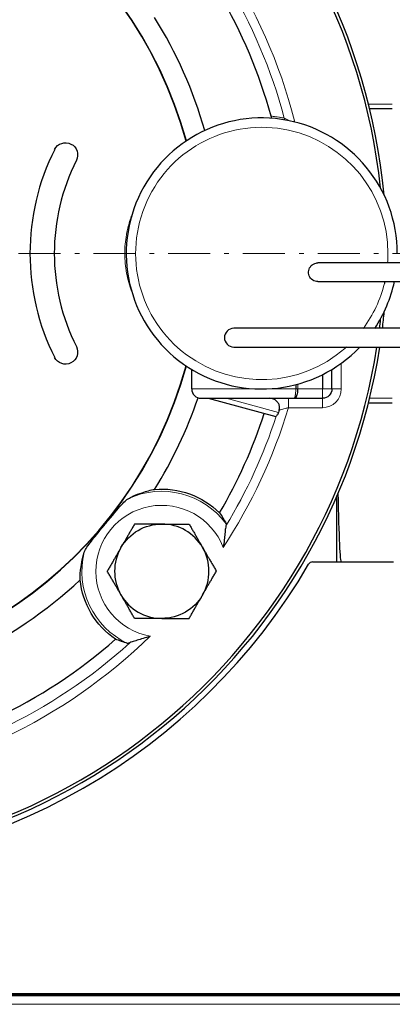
# Model space of a CAD drawing. Header units: millimetres. Extents: x 12 to 583, y -118 to 285.
# Tile 11 of 29: x 464 to 504, y -118 to -12. Entities that reach past the tile are written whole.
import ezdxf

# ---------------------------------------------------------------- set-up
doc = ezdxf.new("R2010")
doc.units = ezdxf.units.MM
doc.linetypes.add('CENTER', pattern=[8, 4.5, -1.5, 0.5, -1.5])
doc.linetypes.add('SOLID', pattern=[0])
doc.styles.add('Arial', font='Arial.ttf', dxfattribs={"height": 4.5})
doc.dimstyles.get("Standard").update_dxf_attribs({"dimtxt": 5, "dimasz": 5, "dimexe": 0.18, "dimexo": 0.0625, "dimgap": 0.09, "dimtad": 0, "dimtih": 1, "dimtoh": 1, "dimdec": 4, "dimzin": 0, "dimdsep": 46, "dimtxsty": 'Arial', "dimcen": 0.09, "dimadec": 0, "dimazin": 0, "dimtfac": 1, "dimtdec": 4, "dimtofl": 0, "dimtmove": 0, "dimatfit": 3, "dimfxl": 0, "dimtolj": 1, "dimtzin": 0, "dimarcsym": 0})

# ---------------------------------------------------------------- blocks, each defined once
blk = doc.blocks.new('*D4')
at = {"color": 0, "lineweight": -2}
for p, q in [((477.05, 20.6), (493.91, 45.73)), ((401.64, -91.74), (474.54, 16.86)), ((399.13, -95.47), (396.62, -99.21))]:
    blk.add_line(p, q, dxfattribs=at)
at = {"color": 0}
for points in [[(476.42, 21.02), (477.67, 20.18), (474.54, 16.86)], [(399.75, -95.89), (398.51, -95.05), (401.64, -91.74)]]:
    blk.add_solid(points, dxfattribs=at)
at = {"layer": 'Defpoints', "color": 0}
for p in [(474.54, 16.86), (401.64, -91.74)]:
    blk.add_point(p, dxfattribs=at)
at = {"color": 0, "lineweight": 9, "insert": (483.18, 38.13), "char_height": 4.5, "attachment_point": 5, "rotation": 56.1279, "style": 'Arial'}
blk.add_mtext('\\A1;Ø130.8', dxfattribs=at)
blk = doc.blocks.new('BlockOfCenters_1', base_point=(438.09, -37.44))
at = {"color": 6, "linetype": 'CENTER', "lineweight": 9}
blk.add_lwpolyline([(516.57, -37.44), (359.61, -37.44)], dxfattribs=at)
blk = doc.blocks.new('BlockOfViews_1')
at = {"color": 196, "linetype": 'SOLID', "lineweight": 9}
for p, q in [((504.05, -21.46, -7.15), (501.49, -21.46, -7.15)), ((498.59, -51.94, 13.67), (498.59, -49.18, 13.67)), ((493.96, -51.94, 27.67), (493.96, -51.41, 27.67)), ((496.59, -51.94, 27.67), (493.96, -51.94, 27.67)), ((491.88, -54.44, 13.17), (486.28, -52.94, 13.17)), ((504.05, -52.93, -7.03), (501.62, -52.93, -7.03)), ((492.94, -53.94, 13.67), (496.59, -53.94, 13.67))]:
    blk.add_line(p, q, dxfattribs=at)
at = {"linetype": 'SOLID', "lineweight": 30}
for p, q in [((501.62, -21.94, -7.03), (504.05, -21.94, -7.03)), ((482.59, -51.94, 21.17), (482.59, -49.84, 21.17)), ((496.59, -50.4, 27.67), (496.59, -51.94, 27.67)), ((497.59, -51.94, 26.67), (497.59, -49.84, 26.67)), ((493.72, -51.47, 27.74), (493.72, -51.94, 27.74)), ((488.07, -51.79, 61.08), (488.07, -51.79, 61.08)), ((484.34, -52.94, 12.67), (491.59, -54.88, 12.67)), ((493.55, -52.94, 26.67), (496.59, -52.94, 26.67)), ((501.49, -53.41, -7.15), (504.05, -53.41, -7.15)), ((498.09, -63.37, -7.03), (498.09, -70.44, -7.03)), ((495.53, -70.44, -7.03), (498.09, -70.44, -7.03)), ((498.09, -70.44, -7.03), (498.59, -70.44, -36.03)), ((498.59, -70.44, -36.03), (504.17, -70.44, -35.91))]:
    blk.add_line(p, q, dxfattribs=at)
for points in [[(522.32, -38.45, 86.07), (518.53, -38.45, 86.16), (514.73, -38.45, 86.18), (510.79, -38.45, 86.06), (508.73, -38.45, 85.92), (506.68, -38.45, 85.68), (504.68, -38.45, 85.29), (503.72, -38.45, 85.03), (502.79, -38.45, 84.72), (501.91, -38.45, 84.35), (501.08, -38.45, 83.91), (500.31, -38.45, 83.4), (499.61, -38.45, 82.82), (498.97, -38.45, 82.16), (498.41, -38.45, 81.41), (497.92, -38.45, 80.6), (497.48, -38.45, 79.74), (496.74, -38.45, 77.92), (496.09, -38.45, 76.07)], [(496.09, -40.45, 76.07), (496.74, -40.45, 77.92), (497.48, -40.45, 79.74), (497.92, -40.45, 80.6), (498.41, -40.45, 81.41), (498.97, -40.45, 82.16), (499.61, -40.45, 82.82), (500.31, -40.45, 83.4), (501.08, -40.45, 83.91), (501.91, -40.45, 84.35), (502.79, -40.45, 84.72), (503.72, -40.45, 85.03), (504.68, -40.45, 85.29), (506.68, -40.45, 85.68), (508.73, -40.45, 85.92), (510.79, -40.45, 86.06), (514.73, -40.45, 86.18), (518.53, -40.45, 86.16), (522.32, -40.45, 86.07)], [(513.32, -45.45, 86.07), (509.53, -45.45, 86.16), (505.73, -45.45, 86.18), (501.79, -45.45, 86.06), (499.73, -45.45, 85.92), (497.68, -45.45, 85.68), (495.68, -45.45, 85.29), (494.72, -45.45, 85.03), (493.79, -45.45, 84.72), (492.91, -45.45, 84.35), (492.08, -45.45, 83.91), (491.31, -45.45, 83.4), (490.61, -45.45, 82.82), (489.97, -45.45, 82.16), (489.41, -45.45, 81.41), (488.92, -45.45, 80.6), (488.48, -45.45, 79.74), (487.74, -45.45, 77.92), (487.09, -45.45, 76.07)], [(487.09, -47.45, 76.07), (487.74, -47.45, 77.92), (488.48, -47.45, 79.74), (488.92, -47.45, 80.6), (489.41, -47.45, 81.41), (489.97, -47.45, 82.16), (490.61, -47.45, 82.82), (491.31, -47.45, 83.4), (492.08, -47.45, 83.91), (492.91, -47.45, 84.35), (493.79, -47.45, 84.72), (494.72, -47.45, 85.03), (495.68, -47.45, 85.29), (497.68, -47.45, 85.68), (499.73, -47.45, 85.92), (501.79, -47.45, 86.06), (505.73, -47.45, 86.18), (509.53, -47.45, 86.16), (513.32, -47.45, 86.07)]]:
    blk.add_polyline3d(points, dxfattribs=at)
for centre, radius, start, end in [((438.09, -37.44, -4.33), 65.4, 5.4858, 351.1886), ((438.09, -37.44, 13.67), 65.09, 6.194, 351.1472), ((438.09, -37.44, 13.67), 45.55, 15.3263, 175.5936), ((438.09, -37.44, 13.67), 45.52, 15.3118, 175.5901), ((438.09, -37.44, 5.47), 55, 15.4868, 30.3041), ((438.09, -37.44, 5.47), 47.75, 15.9906, 31.9215), ((490.09, -37.44, 75.07), 14.5, 0, 316.3173), ((438.09, -37.44, 13.67), 57.28, 14.2103, 14.3601), ((490.09, -37.44, 35.87), 24.8, 153.3245, 206.6755), ((490.09, -37.44, 35.87), 22.2, 153.3245, 206.6755), ((438.09, -37.44, 13.67), 45.55, 184.4064, 344.6737), ((438.09, -37.44, 13.67), 45.52, 184.4099, 344.6882), ((490.09, -37.44, 75.07), 14.5, 326.4472, 348.0032), ((438.09, -37.44, -4.33), 65.4, 352.9582, 354.5142), ((438.09, -37.44, 13.67), 65.09, 352.9233, 353.806), ((487.09, -46.45, 76.07), 1, 90, 270), ((483.59, -51.94, 21.17), 1, 180, 270), ((438.09, -37.44, 5.47), 47.75, 328.0785, 341.124), ((438.09, -37.44, 5.47), 55, 329.6959, 341.8732), ((479.39, -71.44, 18.17), 5.05, 30, 90), ((479.39, -71.44, 18.17), 5.05, 150, 210), ((479.39, -71.44, 18.17), 5.05, 330, 30), ((495.53, -70.94, -7.03), 0.5, 90, 149.751), ((438.09, -37.44, -7.03), 66, 210.249, 329.751), ((438.09, -37.44, 5.47), 47.75, 277.5366, 313.0053), ((479.39, -71.44, 18.17), 5.05, 210, 270), ((438.09, -37.44, 5.47), 55, 279.154, 311.3879)]:
    blk.add_arc(centre, radius, start, end, dxfattribs=at)
at = {"color": 196, "linetype": 'SOLID', "lineweight": 9}
for centre, radius, start, end in [((438.09, -37.44, 13.67), 57.28, 14.3601, 33.2976), ((496.59, -51.94, 13.67), 2, 270, 360), ((438.09, -37.44, 13.67), 57.28, 326.7024, 343.2597), ((479.39, -71.44, 12.23), 8.55, 36.4975, 114.901), ((479.39, -71.44, 12.23), 8.55, 166.1827, 244.5863), ((438.09, -37.44, 13.67), 57.28, 276.1605, 314.3813)]:
    blk.add_arc(centre, radius, start, end, dxfattribs=at)
at = {"color": 196, "linetype": 'SOLID', "lineweight": 9, "extrusion": (0, 0, -1)}
for centre, radius, start, end in [((-438.09, -37.44, -12.85), 56.3, 148.8077, 165.1037), ((-490.09, -37.44, -76.07), 13.5, 228.8136, 180), ((-490.09, -37.44, -76.07), 13.5, 180, 184.3088), ((-490.09, -37.44, -76.07), 13.5, 193.7288, 216.4178), ((-438.09, -37.44, -12.85), 56.3, 198.0228, 211.1923), ((-479.39, -71.44, -13.67), 7.05, 280.1273, 158.7889), ((-438.09, -37.44, -12.85), 56.3, 227.7239, 261.7342)]:
    blk.add_arc(centre, radius, start, end, dxfattribs=at)
at = {"color": 196, "linetype": 'SOLID', "lineweight": 9, "extrusion": (-0.188778, 0.036553, -0.981339)}
blk.add_arc((-70.65, -475.4, -106.42), 1, 244.5662, 255.0645, dxfattribs=at)
at = {"linetype": 'SOLID', "lineweight": 30, "extrusion": (-8.45174e-29, 2.25963e-31, -1)}
for centre, start, end in [((-469.09, -26.89, -35.87), 26.6755, 206.6755), ((-469.09, -47.99, -35.87), 153.3245, 333.3245)]:
    blk.add_arc(centre, 1.3, start, end, dxfattribs=at)
at = {"linetype": 'SOLID', "lineweight": 30, "extrusion": (0, 0, -1)}
for centre, radius, start, end in [((-490.09, -37.44, -76.07), 13.5, 192.9008, 193.7288), ((-490.09, -37.44, -76.07), 13.5, 227.8872, 228.8136), ((-496.59, -51.94, -26.67), 1, 180, 270), ((-438.09, -37.44, -13.17), 56.42, 197.2783, 197.5397), ((-479.39, -71.44, -18.17), 5.05, 30, 90), ((-479.39, -71.44, -18.17), 5.05, 210, 270)]:
    blk.add_arc(centre, radius, start, end, dxfattribs=at)
at = {"color": 196, "linetype": 'SOLID', "lineweight": 9, "extrusion": (0, -1, 0)}
for centre, radius, start, end in [((490.09, 21.17, 51.94), 7.5, 61.045, 180), ((496.59, 26.67, 51.94), 1, 0, 90), ((498.59, 14.67, 51.94), 1, 180, 270)]:
    blk.add_arc(centre, radius, start, end, dxfattribs=at)
at = {"color": 196, "linetype": 'SOLID', "lineweight": 9, "extrusion": (-6.42115e-15, -1, 3.55271e-15)}
blk.add_arc((493.96, 28.17, 51.94), 0.5, 241.045, 270, dxfattribs=at)
at = {"color": 196, "linetype": 'SOLID', "lineweight": 9, "extrusion": (-1, 0, 0)}
for centre, start, end in [((51.94, 26.67, -496.59), 0, 90), ((53.94, 14.67, -492.94), 180, 270), ((53.94, 14.67, -496.59), 180, 270)]:
    blk.add_arc(centre, 1, start, end, dxfattribs=at)
at = {"linetype": 'SOLID', "lineweight": 30, "extrusion": (0, 1, 0)}
blk.add_arc((-490.09, 21.17, -52.94), 6.5, 0, 122.2042, dxfattribs=at)
at = {"linetype": 'SOLID', "lineweight": 30, "extrusion": (-2.45015e-16, 0, -1)}
for start, end in [(84.9209, 134.6791), (304.2371, 353.9953)]:
    blk.add_arc((-479.39, -71.44, -5.47), 8.79, start, end, dxfattribs=at)
at = {"linetype": 'SOLID', "lineweight": 30, "extrusion": (0.999848, -3.41617e-18, 0.017452)}
blk.add_ellipse((498.59, -37.44, -36.03), major_axis=(0.58, 0, -33), ratio=0.999848, start_param=4.029581, end_param=4.712389, dxfattribs=at)
at = {"linetype": 'SOLID', "lineweight": 30}
for points in [[(491.13, -22.97, 5.47), (491.12, -22.9, 5.47), (491.11, -22.82, 5.47), (491.09, -22.75, 5.47)], [(493.03, -23.24, 13.52), (493.03, -23.24, 13.51), (493.02, -23.23, 13.51), (493.01, -23.23, 13.51)], [(476.16, -33.41, 18.34), (476.15, -33.43, 18.35), (476.14, -33.45, 18.35), (476.13, -33.48, 18.36)], [(491.63, -54.85, 12.85), (491.61, -54.87, 12.79), (491.6, -54.88, 12.73), (491.59, -54.88, 12.67)]]:
    blk.add_open_spline(points, degree=3, dxfattribs=at)
at = {"color": 196, "linetype": 'SOLID', "lineweight": 9}
for points, knots in [([(492.5, -22.96, 12.85), (492.42, -22.95, 12.45), (492.34, -22.93, 12.05), (492.14, -22.9, 11.01), (492.02, -22.87, 10.36), (491.7, -22.82, 8.7), (491.51, -22.8, 7.67), (491.24, -22.77, 6.26), (491.16, -22.76, 5.86), (491.09, -22.75, 5.47)], [-9.543973, -9.543973, -9.543973, -9.543973, -8.320387, -8.320387, -6.362649, -6.362649, -3.230268, -3.230268, -2.035354, -2.035354, -2.035354, -2.035354]), ([(493.01, -23.23, 13.51), (492.91, -23.17, 13.45), (492.81, -23.12, 13.38), (492.61, -23.02, 13.17), (492.53, -22.98, 13.01), (492.5, -22.96, 12.85)], [1.290811, 1.290811, 1.290811, 1.290811, 1.952807, 1.952807, 2.951918, 2.951918, 2.951918, 2.951918]), ([(476.13, -33.48, 18.36), (475.96, -33.94, 18.48), (475.82, -34.42, 18.59), (475.56, -35.59, 18.78), (475.47, -36.28, 18.84), (475.42, -37.3, 18.87), (475.42, -37.64, 18.87), (475.46, -38.33, 18.85), (475.49, -38.68, 18.82), (475.64, -39.71, 18.72), (475.8, -40.39, 18.6), (476.06, -41.18, 18.42), (476.11, -41.32, 18.38), (476.16, -41.46, 18.34)], [37.787659, 37.787659, 37.787659, 37.787659, 39.053004, 39.053004, 40.792075, 40.792075, 41.675924, 41.675924, 42.559773, 42.559773, 44.3001, 44.3001, 44.681803, 44.681803, 44.681803, 44.681803]), ([(493.72, -51.94, 27.74), (493.72, -52.03, 27.74), (493.72, -52.12, 27.72), (493.71, -52.29, 27.67), (493.7, -52.37, 27.64), (493.69, -52.49, 27.56), (493.69, -52.54, 27.53), (493.68, -52.6, 27.47), (493.67, -52.63, 27.44), (493.66, -52.67, 27.39), (493.66, -52.7, 27.37), (493.65, -52.75, 27.29), (493.64, -52.78, 27.25), (493.62, -52.85, 27.12), (493.61, -52.88, 27.04), (493.58, -52.92, 26.86), (493.57, -52.94, 26.77), (493.55, -52.94, 26.68), (493.55, -52.94, 26.68), (493.55, -52.94, 26.67)], [0, 0, 0, 0, 0.404251, 0.404251, 0.796251, 0.796251, 1.041252, 1.041252, 1.194377, 1.194377, 1.347502, 1.347502, 1.592503, 1.592503, 1.984503, 1.984503, 2.373549, 2.373549, 2.388754, 2.388754, 2.388754, 2.388754]), ([(491.96, -54.19, 13.17), (492, -54.18, 13.24), (492.05, -54.17, 13.3), (492.24, -54.12, 13.48), (492.41, -54.07, 13.57), (492.71, -54, 13.66), (492.83, -53.97, 13.67), (492.94, -53.94, 13.67)], [3.369936, 3.369936, 3.369936, 3.369936, 3.816745, 3.816745, 4.863595, 4.863595, 5.517877, 5.517877, 5.517877, 5.517877])]:
    blk.add_open_spline(points, degree=3, knots=knots, dxfattribs=at)
at = {"linetype": 'SOLID', "lineweight": 30}
for points, knots in [([(496.09, -40.45, 76.07), (495.89, -40.45, 76.07), (495.5, -40.33, 76.07), (495.11, -39.86, 76.07), (495.05, -39.24, 76.07), (495.34, -38.7, 76.07), (495.76, -38.48, 76.07), (496.02, -38.45, 76.07), (496.09, -38.45, 76.07)], [-4.712384, -4.712384, -4.712384, -4.712384, -4.12334, -3.534292, -2.945243, -2.356194, -1.767146, -1.570842, -1.570842, -1.570842, -1.570842]), ([(493.55, -52.94, 26.67), (493.55, -52.94, 26.68), (493.55, -52.94, 26.68), (493.59, -52.94, 26.77), (493.63, -52.92, 26.85), (493.7, -52.88, 27.01), (493.73, -52.85, 27.09), (493.78, -52.78, 27.21), (493.8, -52.75, 27.26), (493.82, -52.7, 27.32), (493.83, -52.67, 27.35), (493.85, -52.63, 27.4), (493.86, -52.6, 27.42), (493.88, -52.54, 27.48), (493.9, -52.49, 27.51), (493.92, -52.37, 27.58), (493.94, -52.29, 27.61), (493.96, -52.12, 27.66), (493.96, -52.03, 27.67), (493.96, -51.94, 27.67)], [-2.388754, -2.388754, -2.388754, -2.388754, -2.373549, -2.373549, -1.984503, -1.984503, -1.592503, -1.592503, -1.347502, -1.347502, -1.194377, -1.194377, -1.041252, -1.041252, -0.796251, -0.796251, -0.404251, -0.404251, 0, 0, 0, 0]), ([(491.96, -54.19, 13.17), (491.99, -54.08, 13.17), (492.01, -53.97, 13.17), (491.99, -53.75, 13.17), (491.95, -53.64, 13.17), (491.85, -53.42, 13.17), (491.77, -53.32, 13.17), (491.57, -53.14, 13.17), (491.45, -53.06, 13.17), (491.19, -52.96, 13.17), (491.06, -52.94, 13.17), (490.92, -52.94, 13.17)], [0, 0, 0, 0, 0.343818, 0.343818, 0.677543, 0.677543, 1.066102, 1.066102, 1.477377, 1.477377, 1.890885, 1.890885, 1.890885, 1.890885]), ([(491.88, -54.44, 13.17), (491.88, -54.44, 13.17), (491.88, -54.45, 13.17), (491.86, -54.51, 13.17), (491.83, -54.57, 13.16), (491.78, -54.67, 13.11), (491.74, -54.72, 13.07), (491.68, -54.79, 12.98), (491.65, -54.83, 12.93), (491.63, -54.85, 12.86), (491.63, -54.85, 12.85), (491.63, -54.85, 12.85)], [-1.606801, -1.606801, -1.606801, -1.606801, -1.5910616, -1.5910616, -1.4079876, -1.4079876, -1.2076592, -1.2076592, -1.0033021, -1.0033021, -0.979542, -0.979542, -0.979542, -0.979542]), ([(475.79, -63.68, 12.23), (475.97, -63.59, 11.9), (476.13, -63.5, 11.56), (476.64, -63.27, 10.49), (476.96, -63.14, 9.75), (477.76, -62.87, 7.81), (478.21, -62.76, 6.62), (478.62, -62.68, 5.47)], [1.168477, 1.168477, 1.168477, 1.168477, 2.276586, 2.276586, 4.553172, 4.553172, 8.066053, 8.066053, 8.066053, 8.066053]), ([(471.09, -69.39, 12.23), (471.11, -69.32, 12.36), (471.16, -69.22, 12.48), (471.3, -68.98, 12.73), (471.43, -68.79, 12.87), (471.92, -68.13, 13.22), (472.31, -67.64, 13.33), (472.79, -67.06, 13.4), (472.91, -66.92, 13.41), (473.09, -66.7, 13.42), (473.15, -66.62, 13.42), (473.27, -66.48, 13.42), (473.32, -66.41, 13.42), (473.44, -66.27, 13.42), (473.5, -66.2, 13.42), (473.66, -66, 13.41), (473.76, -65.88, 13.4), (473.99, -65.61, 13.38), (474.11, -65.46, 13.36), (474.45, -65.05, 13.28), (474.68, -64.78, 13.2), (475.14, -64.26, 12.97), (475.32, -64.08, 12.82), (475.52, -63.88, 12.62), (475.59, -63.83, 12.54), (475.7, -63.74, 12.39), (475.75, -63.7, 12.31), (475.79, -63.68, 12.23)], [0, 0, 0, 0, 0.463384, 0.463384, 1.12887, 1.12887, 2.310299, 2.310299, 2.689403, 2.689403, 2.896978, 2.896978, 3.068045, 3.068045, 3.26456, 3.26456, 3.596541, 3.596541, 3.986816, 3.986816, 4.713108, 4.713108, 5.482845, 5.482845, 5.847384, 5.847384, 6.161059, 6.161059, 6.161059, 6.161059]), ([(485.57, -65.19, 5.47), (485.69, -65.36, 6.56), (485.82, -65.55, 7.71), (486.05, -65.94, 10), (486.17, -66.15, 11.14), (486.27, -66.35, 12.23)], [0.996678, 0.996678, 0.996678, 0.996678, 4.184941, 4.184941, 7.370096, 7.370096, 7.370096, 7.370096]), ([(486.27, -66.35, 12.23), (486.28, -66.37, 12.33), (486.28, -66.4, 12.44), (486.28, -66.48, 12.65), (486.27, -66.53, 12.75), (486.25, -66.59, 12.85)], [0, 0, 0, 0, 0.333474, 0.333474, 0.6740164, 0.6740164, 0.6740164, 0.6740164]), ([(486.25, -66.59, 12.85), (486.23, -66.66, 12.96), (486.22, -66.75, 13.05), (486.18, -67.01, 13.25), (486.17, -67.2, 13.36), (486.11, -67.83, 13.59), (486.06, -68.32, 13.67), (485.97, -68.87, 13.67), (485.97, -68.88, 13.67), (485.97, -68.88, 13.67)], [-3.314173, -3.314173, -3.314173, -3.314173, -2.655275, -2.655275, -1.671257, -1.671257, 0, 0, 0.015078, 0.015078, 0.015078, 0.015078]), ([(470.66, -72.36, 5.47), (470.65, -71.94, 6.62), (470.68, -71.48, 7.81), (470.79, -70.64, 9.75), (470.85, -70.3, 10.49), (470.98, -69.76, 11.56), (471.03, -69.58, 11.9), (471.09, -69.39, 12.23)], [1.040291, 1.040291, 1.040291, 1.040291, 4.553172, 4.553172, 6.829758, 6.829758, 7.937867, 7.937867, 7.937867, 7.937867]), ([(475.73, -79.16, 12.23), (475.51, -79.1, 11.14), (475.29, -79.03, 10), (474.85, -78.87, 7.71), (474.64, -78.79, 6.56), (474.45, -78.7, 5.47)], [0.999786, 0.999786, 0.999786, 0.999786, 4.184941, 4.184941, 7.373204, 7.373204, 7.373204, 7.373204]), ([(478.15, -78.38, 13.67), (478.15, -78.38, 13.67), (478.15, -78.38, 13.67), (477.62, -78.57, 13.67), (477.14, -78.72, 13.59), (476.54, -78.89, 13.36), (476.35, -78.95, 13.25), (476.11, -79.03, 13.05), (476.02, -79.06, 12.96), (475.96, -79.09, 12.85)], [-1.965121, -1.965121, -1.965121, -1.965121, -1.956221, -1.956221, -0.969746, -0.969746, -0.388921, -0.388921, 0, 0, 0, 0]), ([(475.96, -79.09, 12.85), (475.91, -79.12, 12.75), (475.86, -79.14, 12.65), (475.78, -79.16, 12.44), (475.75, -79.17, 12.33), (475.73, -79.16, 12.23)], [0, 0, 0, 0, 0.3407231, 0.3407231, 0.674383, 0.674383, 0.674383, 0.674383])]:
    blk.add_open_spline(points, degree=3, knots=knots, dxfattribs=at)
for points, weights in [([(476.48, -66.39, 17.72), (475.7, -67.74, 18.17), (475.02, -68.91, 18.17)], [1.06922335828, 1.0732791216, 1]), ([(479.39, -66.39, 18.17), (478.04, -66.39, 18.17), (476.48, -66.39, 17.72)], [1, 1.0732791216, 1.06922335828]), ([(479.39, -66.39, 18.17), (480.75, -66.39, 18.17), (482.31, -66.39, 17.72)], [1, 1.0732791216, 1.06922335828]), ([(482.31, -66.39, 17.72), (483.09, -67.74, 18.17), (483.77, -68.91, 18.17)], [1.06922335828, 1.0732791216, 1]), ([(475.02, -68.91, 18.17), (474.34, -70.08, 18.17), (473.56, -71.44, 17.72)], [1, 1.0732791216, 1.06922335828]), ([(483.77, -68.91, 18.17), (484.44, -70.08, 18.17), (485.23, -71.44, 17.72)], [1, 1.0732791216, 1.06922335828]), ([(475.02, -73.96, 18.17), (474.34, -72.79, 18.17), (473.56, -71.44, 17.72)], [1, 1.0732791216, 1.06922335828]), ([(483.77, -73.96, 18.17), (484.44, -72.79, 18.17), (485.23, -71.44, 17.72)], [1, 1.0732791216, 1.06922335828]), ([(476.48, -76.49, 17.72), (475.7, -75.13, 18.17), (475.02, -73.96, 18.17)], [1.06922335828, 1.0732791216, 1]), ([(482.31, -76.49, 17.72), (483.09, -75.13, 18.17), (483.77, -73.96, 18.17)], [1.06922335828, 1.0732791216, 1]), ([(479.39, -76.49, 18.17), (478.04, -76.49, 18.17), (476.48, -76.49, 17.72)], [1, 1.0732791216, 1.06922335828]), ([(479.39, -76.49, 18.17), (480.75, -76.49, 18.17), (482.31, -76.49, 17.72)], [1, 1.0732791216, 1.06922335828])]:
    blk.add_rational_spline(points, weights, degree=2, dxfattribs=at)
blk.add_blockref('BlockOfCenters_1', (438.09, -37.44))
blk = doc.blocks.new('A21-m')
at = {"color": 2, "linetype": 'SOLID', "lineweight": 70}
blk.add_line((582.95, -116.78), (222.95, -116.78), dxfattribs=at)
at = {"linetype": 'SOLID', "lineweight": 9}
blk.add_line((582.95, -117.78), (222.95, -117.78), dxfattribs=at)

msp = doc.modelspace()

# ---------------------------------------------------------------- block references
for name in ['A21-m', 'BlockOfViews_1']:
    msp.add_blockref(name, (0, 0))

# ---------------------------------------------------------------- dimensions: what is measured, and where the dimension line sits
at = {"lineweight": 9}
dim = msp.add_diameter_dim_2p(p1=(401.64, -91.74), p2=(474.54, 16.86), dimstyle='Standard', override={"dimtxt": 4.5, "dimasz": 4.5, "dimexe": 1.26, "dimexo": 0, "dimgap": 2.25, "dimtad": 1, "dimtih": 0, "dimtoh": 0, "dimdec": 1, "dimlfac": 1, "dimpost": '״<>', "dimse1": 0, "dimse2": 0, "dimtofl": 1}, dxfattribs=at)
dim.commit()
dim.dimension.update_dxf_attribs({"geometry": '*D4', "text_midpoint": (487.06, 35.52), "dimtype": 163})

doc.saveas('drawing.dxf')
